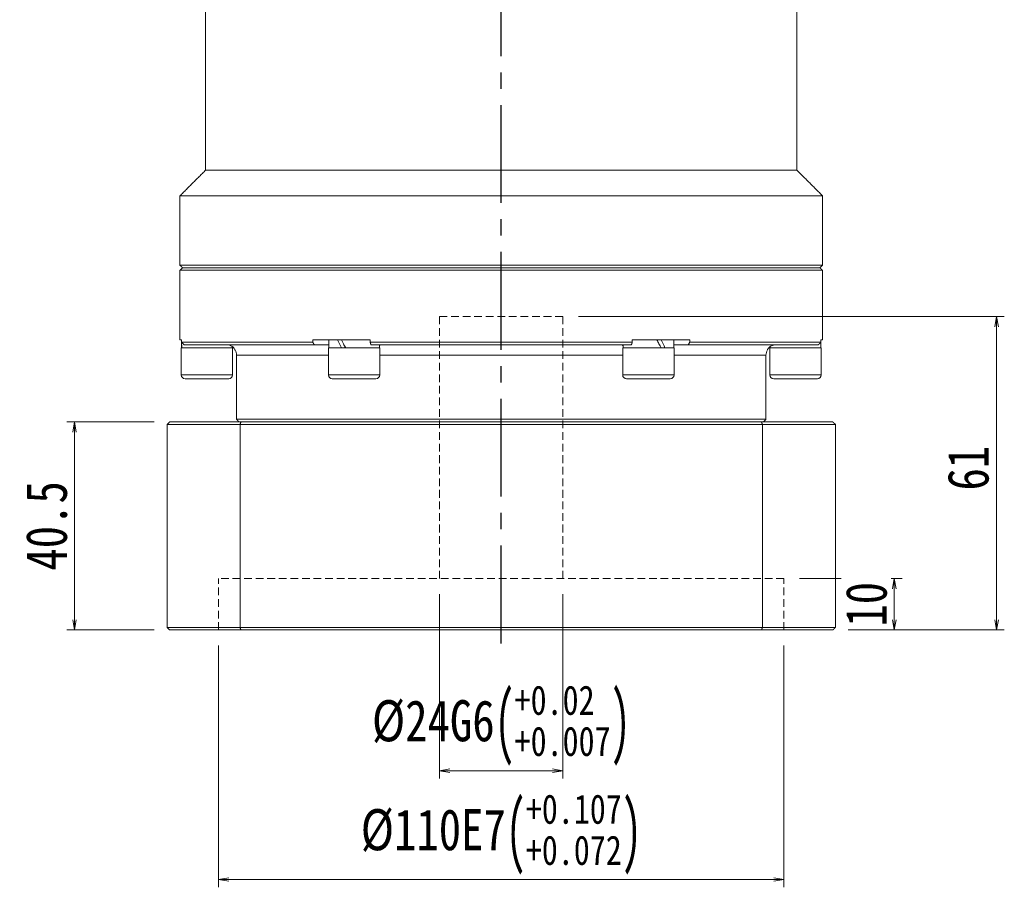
# Model space of a CAD drawing. Header units: millimetres. Extents: x -42 to 925, y -27 to 652.
# Tile 3 of 8: x 145 to 336, y 231 to 400. Entities that reach past the tile are written whole.
import ezdxf

# ---------------------------------------------------------------- set-up
doc = ezdxf.new("R2010")
doc.units = ezdxf.units.MM
doc.linetypes.add('CENTER2', pattern=[28.575, 19.05, -3.175, 3.175, -3.175])
doc.linetypes.add('DASHED', pattern=[0.75, 0.5, -0.25])
doc.layers.add('3中心线层', color=1, linetype='CENTER2')
doc.layers.add('尺寸线层', color=3, linetype='Continuous', lineweight=18)
doc.styles.add('宋体', font='SimSun.ttf', dxfattribs={"width": 0.8})
doc.dimstyles.new('A水平标注$0', dxfattribs={"dimtxt": 3.5, "dimasz": 2, "dimexe": 1.5, "dimexo": 3, "dimgap": 1.1, "dimtad": 1, "dimtoh": 1, "dimdec": 4, "dimdsep": 46, "dimtxsty": '宋体', "dimblk": 'OPEN', "dimcen": 3, "dimclrd": 3, "dimclre": 3, "dimclrt": 6, "dimadec": 0, "dimazin": 0, "dimtm": 1e-09, "dimtfac": 1, "dimtdec": 4, "dimtix": 1, "dimtmove": 0, "dimatfit": 3, "dimldrblk": 'OPEN', "dimfxl": 0, "dimlwd": 13, "dimlwe": 13, "dimarcsym": 0})

# ---------------------------------------------------------------- blocks, each defined once
blk = doc.blocks.new('_Open')
at = {"color": 0, "linetype": 'ByBlock', "lineweight": -2}
for p, q in [((-1, 0.167), (0, 0)), ((-1, -0.167), (0, 0)), ((0, 0), (-1, 0))]:
    blk.add_line(p, q, dxfattribs=at)
blk = doc.blocks.new('*D39')
at = {"layer": 'Defpoints', "color": 0, "transparency": 16777216}
for p in [(183.6, 280.91), (293.6, 280.91), (183.6, 232.33)]:
    blk.add_point(p, dxfattribs=at)
at = {"layer": '尺寸线层', "color": 3, "lineweight": 13, "transparency": 16777216}
for p, q in [((183.6, 277.91), (183.6, 230.83)), ((293.6, 277.91), (293.6, 230.83)), ((291.6, 232.33), (185.6, 232.33))]:
    blk.add_line(p, q, dxfattribs=at)
at = {"layer": '尺寸线层', "color": 3, "lineweight": 13, "transparency": 16777216, "xscale": 2, "yscale": 2, "zscale": 2, "rotation": 180}
blk.add_blockref('_Open', (183.6, 232.33), dxfattribs=at)
at = {"layer": '尺寸线层', "color": 3, "lineweight": 13, "transparency": 16777216, "xscale": 2, "yscale": 2, "zscale": 2}
blk.add_blockref('_Open', (293.6, 232.33), dxfattribs=at)
at = {"layer": '尺寸线层', "color": 6, "transparency": 16777216, "insert": (238.6, 241.1), "char_height": 8, "attachment_point": 5, "style": '宋体', "bg_fill": 3, "box_fill_scale": 1.1, "bg_fill_color": 257, "bg_fill_transparency": 0}
blk.add_mtext('{\\A1;{%%c110}{}{E7\\H0.7143x;{\\H2x;\\W0.5;(}\\S+0.107^ +0.072;{\\H2x;\\W0.5;)}}}', dxfattribs=at)
blk = doc.blocks.new('*D40')
at = {"layer": 'Defpoints', "color": 0, "transparency": 16777216}
for p in [(226.6, 290.91), (250.6, 290.91), (226.6, 253.52)]:
    blk.add_point(p, dxfattribs=at)
at = {"layer": '尺寸线层', "color": 3, "lineweight": 13, "transparency": 16777216}
for p, q in [((226.6, 287.91), (226.6, 252.02)), ((250.6, 287.91), (250.6, 252.02)), ((248.6, 253.52), (228.6, 253.52))]:
    blk.add_line(p, q, dxfattribs=at)
at = {"layer": '尺寸线层', "color": 3, "lineweight": 13, "transparency": 16777216, "xscale": 2, "yscale": 2, "zscale": 2, "rotation": 180}
blk.add_blockref('_Open', (226.6, 253.52), dxfattribs=at)
at = {"layer": '尺寸线层', "color": 3, "lineweight": 13, "transparency": 16777216, "xscale": 2, "yscale": 2, "zscale": 2}
blk.add_blockref('_Open', (250.6, 253.52), dxfattribs=at)
at = {"layer": '尺寸线层', "color": 6, "transparency": 16777216, "insert": (238.6, 262.3), "char_height": 8, "attachment_point": 5, "style": '宋体'}
blk.add_mtext('{\\A1;{%%c24}{}{G6\\H0.7143x;{\\H2x;\\W0.5;(}\\S+0.02^ +0.007;{\\H2x;\\W0.5;)}}}', dxfattribs=at)
blk = doc.blocks.new('*D41')
at = {"layer": 'Defpoints', "color": 0, "transparency": 16777216}
for p in [(293.6, 290.91), (303.1, 280.91), (315.06, 280.91)]:
    blk.add_point(p, dxfattribs=at)
at = {"layer": '尺寸线层', "color": 3, "lineweight": 13, "transparency": 16777216}
for p, q in [((296.6, 290.91), (316.56, 290.91)), ((315.06, 288.91), (315.06, 282.91)), ((306.1, 280.91), (316.56, 280.91))]:
    blk.add_line(p, q, dxfattribs=at)
at = {"layer": '尺寸线层', "color": 3, "lineweight": 13, "transparency": 16777216, "xscale": 2, "yscale": 2, "zscale": 2}
for p, rotation in [((315.06, 290.91), 90), ((315.06, 280.91), 270)]:
    blk.add_blockref('_Open', p, dxfattribs=dict(at, rotation=rotation))
at = {"layer": '尺寸线层', "color": 6, "transparency": 16777216, "insert": (309.65, 285.91), "char_height": 8, "attachment_point": 5, "rotation": 90, "style": '宋体', "bg_fill": 3, "box_fill_scale": 1.1, "bg_fill_color": 257, "bg_fill_transparency": 0}
blk.add_mtext('10', dxfattribs=at)
blk = doc.blocks.new('*D42')
at = {"layer": 'Defpoints', "color": 0, "transparency": 16777216}
for p in [(250.6, 341.91), (303.1, 280.91), (334.96, 280.91)]:
    blk.add_point(p, dxfattribs=at)
at = {"layer": '尺寸线层', "color": 3, "lineweight": 13, "transparency": 16777216}
for p, q in [((253.6, 341.91), (336.46, 341.91)), ((334.96, 339.91), (334.96, 282.91)), ((306.1, 280.91), (336.46, 280.91))]:
    blk.add_line(p, q, dxfattribs=at)
at = {"layer": '尺寸线层', "color": 3, "lineweight": 13, "transparency": 16777216, "xscale": 2, "yscale": 2, "zscale": 2}
for p, rotation in [((334.96, 341.91), 90), ((334.96, 280.91), 270)]:
    blk.add_blockref('_Open', p, dxfattribs=dict(at, rotation=rotation))
at = {"layer": '尺寸线层', "color": 6, "transparency": 16777216, "insert": (329.46, 312.41), "char_height": 8, "attachment_point": 5, "rotation": 90, "style": '宋体', "bg_fill": 3, "box_fill_scale": 1.1, "bg_fill_color": 256, "bg_fill_true_color": 13158600, "bg_fill_transparency": 0}
blk.add_mtext('61', dxfattribs=at)
blk = doc.blocks.new('*D43')
at = {"layer": 'Defpoints', "color": 0, "transparency": 16777216}
for p in [(155.59, 321.41), (174.1, 321.41), (174.1, 280.91)]:
    blk.add_point(p, dxfattribs=at)
at = {"layer": '尺寸线层', "color": 3, "lineweight": 13, "transparency": 16777216}
for p, q in [((171.1, 321.41), (154.09, 321.41)), ((155.59, 282.91), (155.59, 319.41)), ((171.1, 280.91), (154.09, 280.91))]:
    blk.add_line(p, q, dxfattribs=at)
at = {"layer": '尺寸线层', "color": 3, "lineweight": 13, "transparency": 16777216, "xscale": 2, "yscale": 2, "zscale": 2}
for p, rotation in [((155.59, 321.41), 90), ((155.59, 280.91), 270)]:
    blk.add_blockref('_Open', p, dxfattribs=dict(at, rotation=rotation))
at = {"layer": '尺寸线层', "color": 6, "transparency": 16777216, "insert": (150.18, 301.16), "char_height": 8, "attachment_point": 5, "rotation": 90, "style": '宋体', "bg_fill": 3, "box_fill_scale": 1.1, "bg_fill_color": 257, "bg_fill_transparency": 0}
blk.add_mtext('40.5', dxfattribs=at)

msp = doc.modelspace()

# ---------------------------------------------------------------- linework, layer by layer
at = {"color": 7, "linetype": 'Continuous', "lineweight": 15}
for p, q in [((181.10036, 370.40703), (197.94172, 370.40703)), ((197.94172, 370.40703), (279.259, 370.40703)), ((279.259, 370.40703), (296.10036, 370.40703)), ((176.10036, 365.40703), (301.10036, 365.40703)), ((176.10036, 351.90703), (301.10036, 351.90703)), ((238.60036, 350.90703), (176.10036, 350.90703)), ((176.60036, 351.40703), (238.60036, 351.40703)), ((190.13773, 351.40703), (176.60036, 351.40703)), ((277.27042, 351.40703), (199.9303, 351.40703)), ((238.60036, 351.40703), (300.60036, 351.40703)), ((301.10036, 350.90703), (238.60036, 350.90703)), ((300.60036, 351.40703), (287.06299, 351.40703)), ((176.43425, 337.40703), (176.10036, 337.40703)), ((176.43425, 337.40703), (176.43425, 336.90703)), ((213.10463, 337.40703), (201.92998, 337.40703)), ((201.92998, 336.90703), (201.92998, 337.40703)), ((213.10463, 337.40703), (213.10463, 336.90703)), ((275.27074, 337.40703), (264.09609, 337.40703)), ((264.09609, 336.90703), (264.09609, 337.40703)), ((275.27074, 337.40703), (275.27074, 336.90703)), ((301.10036, 337.40703), (300.76647, 337.40703)), ((300.76647, 336.90703), (300.76647, 337.40703)), ((176.35036, 335.80703), (186.35036, 335.80703)), ((176.43425, 336.90703), (201.92998, 336.90703)), ((202.25219, 336.40703), (176.92791, 336.40703)), ((205.03536, 336.40703), (202.25219, 336.40703)), ((204.97536, 335.80703), (214.97536, 335.80703)), ((213.10463, 336.90703), (264.09609, 336.90703)), ((263.92464, 336.40703), (213.27608, 336.40703)), ((215.47536, 336.40703), (215.28711, 336.40703)), ((261.91361, 336.40703), (261.72536, 336.40703)), ((262.22536, 335.80703), (262.89523, 335.80703)), ((262.89523, 335.80703), (272.22536, 335.80703)), ((274.94853, 336.40703), (272.16536, 336.40703)), ((300.27281, 336.40703), (274.94853, 336.40703)), ((275.27074, 336.90703), (300.76647, 336.90703)), ((290.85036, 335.80703), (295.85036, 335.80703)), ((295.85036, 335.80703), (300.85036, 335.80703)), ((204.97536, 334.40703), (187.10036, 334.40703)), ((262.22536, 334.40703), (214.97536, 334.40703)), ((290.10036, 334.40703), (272.22536, 334.40703)), ((176.35036, 330.55703), (186.35036, 330.55703)), ((185.60036, 329.80703), (177.10036, 329.80703)), ((204.97536, 330.55703), (214.97536, 330.55703)), ((214.22536, 329.80703), (205.72536, 329.80703)), ((262.22536, 330.55703), (262.89523, 330.55703)), ((262.89523, 330.55703), (272.22536, 330.55703)), ((263.54475, 329.80703), (262.97536, 329.80703)), ((271.47536, 329.80703), (263.54475, 329.80703)), ((290.85036, 330.55703), (295.85036, 330.55703)), ((295.85036, 329.80703), (291.60036, 329.80703)), ((295.85036, 330.55703), (300.85036, 330.55703)), ((300.10036, 329.80703), (295.85036, 329.80703)), ((187.10036, 321.90703), (290.10036, 321.90703)), ((173.60036, 281.40703), (173.60036, 320.90703)), ((187.79436, 320.90703), (173.60036, 320.90703)), ((174.10036, 321.40703), (187.96687, 321.40703)), ((187.79436, 320.90703), (187.79436, 281.40703)), ((289.40636, 320.90703), (187.79436, 320.90703)), ((187.96687, 321.40703), (289.23385, 321.40703)), ((289.23385, 321.40703), (303.10036, 321.40703)), ((303.60036, 320.90703), (289.40636, 320.90703)), ((289.40636, 281.40703), (289.40636, 320.90703)), ((303.60036, 320.90703), (303.60036, 281.40703)), ((173.60036, 281.40703), (187.79436, 281.40703)), ((187.96687, 280.90703), (174.10036, 280.90703)), ((187.79436, 281.40703), (289.40636, 281.40703)), ((289.23385, 280.90703), (187.96687, 280.90703)), ((303.10036, 280.90703), (289.23385, 280.90703)), ((289.40636, 281.40703), (303.60036, 281.40703))]:
    msp.add_line(p, q, dxfattribs=at)
at = {"color": 6, "linetype": 'DASHED', "lineweight": 15, "ltscale": 3}
for p, q in [((250.60036, 341.90703), (226.60036, 341.90703)), ((226.60036, 290.90703), (226.60036, 341.90703)), ((250.60036, 290.90703), (250.60036, 341.90703)), ((293.60036, 290.90703), (183.60036, 290.90703)), ((183.60036, 280.90703), (183.60036, 290.90703)), ((293.60036, 280.90703), (293.60036, 290.90703))]:
    msp.add_line(p, q, dxfattribs=at)
at = {"color": 7, "linetype": 'Continuous', "lineweight": 15}
for centre, radius, start, end in [((185.10036, 334.40703), 2, 0, 30.1849188), ((292.10036, 334.40703), 2, 149.8318731, 180), ((177.10036, 330.55703), 0.75, 180, 270), ((185.60036, 330.55703), 0.75, 270, 0), ((205.72536, 330.55703), 0.75, 180, 270), ((214.22536, 330.55703), 0.75, 270, 0), ((262.97536, 330.55703), 0.75, 180, 270), ((271.47536, 330.55703), 0.75, 270, 0), ((291.60036, 330.55703), 0.75, 180, 270), ((300.10036, 330.55703), 0.75, 270, 0)]:
    msp.add_arc(centre, radius, start, end, dxfattribs=at)
for centre, major_axis, ratio, start_param, end_param in [((181.35036, 337.40703), (0, 8.55633), 0.577350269, 1.570796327, 1.758899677), ((209.97536, 335.80703), (-4.54557, 8.49348), 0.227735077, 1.261411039, 1.44951439), ((209.97536, 337.40703), (-4.54557, 8.49348), 0.227735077, 1.44951439, 1.63761774), ((267.22536, 335.80703), (-4.54557, 8.49348), 0.227735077, 4.591107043, 4.779210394), ((267.22536, 337.40703), (-3.07332, 5.74255), 0.227735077, 4.452374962, 4.591107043), ((267.22536, 337.40703), (-4.54557, 8.49348), 0.227735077, 4.403003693, 4.591107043), ((295.85036, 337.40703), (0, 8.55633), 0.577350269, 4.618754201, 4.71238898), ((181.35036, 335.80703), (0, 8.55633), 0.577350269, 1.477161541, 1.570796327), ((209.97536, 335.80703), (-3.07332, 5.74255), 0.227735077, 1.310782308, 1.44951439), ((295.85036, 335.80703), (0, 8.55633), 0.577350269, 4.71238898, 4.837645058)]:
    msp.add_ellipse(centre, major_axis=major_axis, ratio=ratio, start_param=start_param, end_param=end_param, dxfattribs=at)
for points in [[(181.10036, 404.40703), (181.10036, 370.40703)], [(296.10036, 370.40703), (296.10036, 404.40703)], [(181.10036, 370.40703), (176.10036, 365.40703)], [(301.10036, 365.40703), (296.10036, 370.40703)], [(176.10036, 365.40703), (176.10036, 351.90703)], [(301.10036, 351.90703), (301.10036, 365.40703)], [(176.10036, 351.90703), (176.60036, 351.40703)], [(176.60036, 351.40703), (176.10036, 350.90703)], [(176.10036, 350.90703), (176.10036, 337.40703)], [(300.60036, 351.40703), (301.10036, 351.90703)], [(301.10036, 350.90703), (300.60036, 351.40703)], [(301.10036, 337.40703), (301.10036, 350.90703)], [(205.03536, 337.40703), (205.03536, 335.80703)], [(272.16536, 335.80703), (272.16536, 337.40703)], [(176.35036, 335.80703), (176.35036, 330.55703)], [(176.92791, 336.40703), (176.43425, 336.90703)], [(186.29036, 335.80703), (186.29036, 335.99943)], [(186.35036, 330.55703), (186.35036, 335.80703)], [(201.92998, 336.90703), (202.25219, 336.40703)], [(204.97536, 335.80703), (204.97536, 330.55703)], [(213.27608, 336.40703), (213.10463, 336.90703)], [(214.91536, 335.80703), (214.91536, 336.40703)], [(214.97536, 330.55703), (214.97536, 335.80703)], [(262.22536, 335.80703), (262.22536, 330.55703)], [(262.28536, 336.40703), (262.28536, 335.80703)], [(264.09609, 336.90703), (263.92464, 336.40703)], [(272.22536, 330.55703), (272.22536, 335.80703)], [(274.94853, 336.40703), (275.27074, 336.90703)], [(290.85036, 335.80703), (290.85036, 330.55703)], [(290.91036, 336.03209), (290.91036, 335.80703)], [(300.76647, 336.90703), (300.27281, 336.40703)], [(300.85036, 330.55703), (300.85036, 335.80703)], [(187.10036, 334.40703), (187.10036, 321.90703)], [(290.10036, 321.90703), (290.10036, 334.40703)], [(187.10036, 321.90703), (187.60036, 321.40703)], [(289.60036, 321.40703), (290.10036, 321.90703)], [(174.10036, 321.40703), (173.60036, 320.90703)], [(187.79436, 320.90703), (187.96687, 321.40703)], [(289.23385, 321.40703), (289.40636, 320.90703)], [(303.60036, 320.90703), (303.10036, 321.40703)], [(173.60036, 281.40703), (174.10036, 280.90703)], [(187.96687, 280.90703), (187.79436, 281.40703)], [(289.40636, 281.40703), (289.23385, 280.90703)], [(303.10036, 280.90703), (303.60036, 281.40703)]]:
    msp.add_open_spline(points, degree=1, dxfattribs=at)
for points, knots in [([(185.24173, 336.40703), (185.42578, 336.38805), (185.97006, 336.3319), (186.45959, 335.9432), (186.74286, 335.5838), (186.85934, 335.35901), (186.8361, 335.40264), (186.83012, 335.41387)], [0, 0, 0, 0, 0.183980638, 0.544087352, 0.735233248, 0.931888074, 1, 1, 1, 1]), ([(215.28711, 336.40703), (215.20112, 336.39529), (215.11196, 336.38311), (214.9221, 336.27419), (214.91536, 336.27032)], [0, 0, 0, 0, 0.964474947, 1, 1, 1, 1]), ([(262.28536, 336.2659), (262.2495, 336.28666), (262.08481, 336.382), (261.98875, 336.39604), (261.91361, 336.40703)], [0, 0, 0, 0, 0.217717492, 1, 1, 1, 1]), ([(290.37059, 335.41386), (290.37329, 335.42168), (290.38208, 335.44721), (290.75321, 336.00689), (291.36047, 336.36023), (291.82533, 336.39658), (291.95898, 336.40703)], [0, 0, 0, 0, 0.1659446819, 0.5414791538, 0.8681714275, 1, 1, 1, 1])]:
    msp.add_open_spline(points, degree=3, knots=knots, dxfattribs=at)
at = {"layer": '3中心线层'}
msp.add_line((238.60036, 278.29035), (238.60036, 413.90703), dxfattribs=at)

# ---------------------------------------------------------------- next in the draw order: dimensions: what is measured, and where the dimension line sits
at = {"layer": '尺寸线层'}
dim = msp.add_linear_dim(base=(155.59066, 321.40703), p1=(174.10036, 280.90703), p2=(174.10036, 321.40703), angle=90, dimstyle='A水平标注$0', override={"dimtxt": 8, "dimgap": 1.5, "dimblk": 'Open', "dimtfill": 1, "dimtfillclr": 256}, dxfattribs=at)
dim.commit()
dim.dimension.update_dxf_attribs({"geometry": '*D43', "text_midpoint": (150.18004, 301.15703)})
dim = msp.add_linear_dim(base=(183.60036, 232.32542), p1=(293.60036, 280.90703), p2=(183.60036, 280.90703), angle=180, text='{\\A1;{%%c<>}{}{E7\\H0.7143x;{\\H2x;\\W0.5;(}\\S+0.107^ +0.072;{\\H2x;\\W0.5;)}}}', dimstyle='A水平标注$0', override={"dimtxt": 8, "dimgap": 1.5, "dimblk": 'Open', "dimtp": 0.107, "dimtm": -0.072, "dimtdec": 3, "dimtfill": 1, "dimtfillclr": 256, "dimtzin": 8}, dxfattribs=at)
dim.commit()
dim.dimension.update_dxf_attribs({"geometry": '*D39', "text_midpoint": (238.60036, 232.32542), "dimtype": 160})

# ---------------------------------------------------------------- next in the draw order: dimensions: what is measured, and where the dimension line sits
dim = msp.add_linear_dim(base=(315.0563, 280.90703), p1=(293.60036, 290.90703), p2=(303.10036, 280.90703), angle=90, dimstyle='A水平标注$0', override={"dimtxt": 8, "dimgap": 1.5, "dimblk": 'Open', "dimtfill": 1, "dimtfillclr": 256}, dxfattribs=at)
dim.commit()
dim.dimension.update_dxf_attribs({"geometry": '*D41', "text_midpoint": (315.0563, 285.90703), "dimtype": 160})
dim = msp.add_linear_dim(base=(226.60036, 253.52252), p1=(250.60036, 290.90703), p2=(226.60036, 290.90703), angle=180, text='{\\A1;{%%c<>}{}{G6\\H0.7143x;{\\H2x;\\W0.5;(}\\S+0.02^ +0.007;{\\H2x;\\W0.5;)}}}', dimstyle='A水平标注$0', override={"dimtxt": 8, "dimgap": 1.5, "dimtp": 0.02, "dimtm": -0.007, "dimtdec": 3, "dimtfill": 0}, dxfattribs=at)
dim.commit()
dim.dimension.update_dxf_attribs({"geometry": '*D40', "text_midpoint": (238.60036, 253.52252), "dimtype": 160})

# ---------------------------------------------------------------- next in the draw order: dimensions: what is measured, and where the dimension line sits
dim = msp.add_linear_dim(base=(334.95562, 280.90703), p1=(250.60036, 341.90703), p2=(303.10036, 280.90703), angle=90, dimstyle='A水平标注$0', override={"dimtxt": 8, "dimgap": 1.5, "dimblk": 'Open', "dimtfill": 1, "dimtfillclr": 256}, dxfattribs=at)
dim.commit()
dim.dimension.update_dxf_attribs({"geometry": '*D42', "text_midpoint": (334.95562, 312.40703), "dimtype": 160})

doc.saveas('drawing.dxf')
